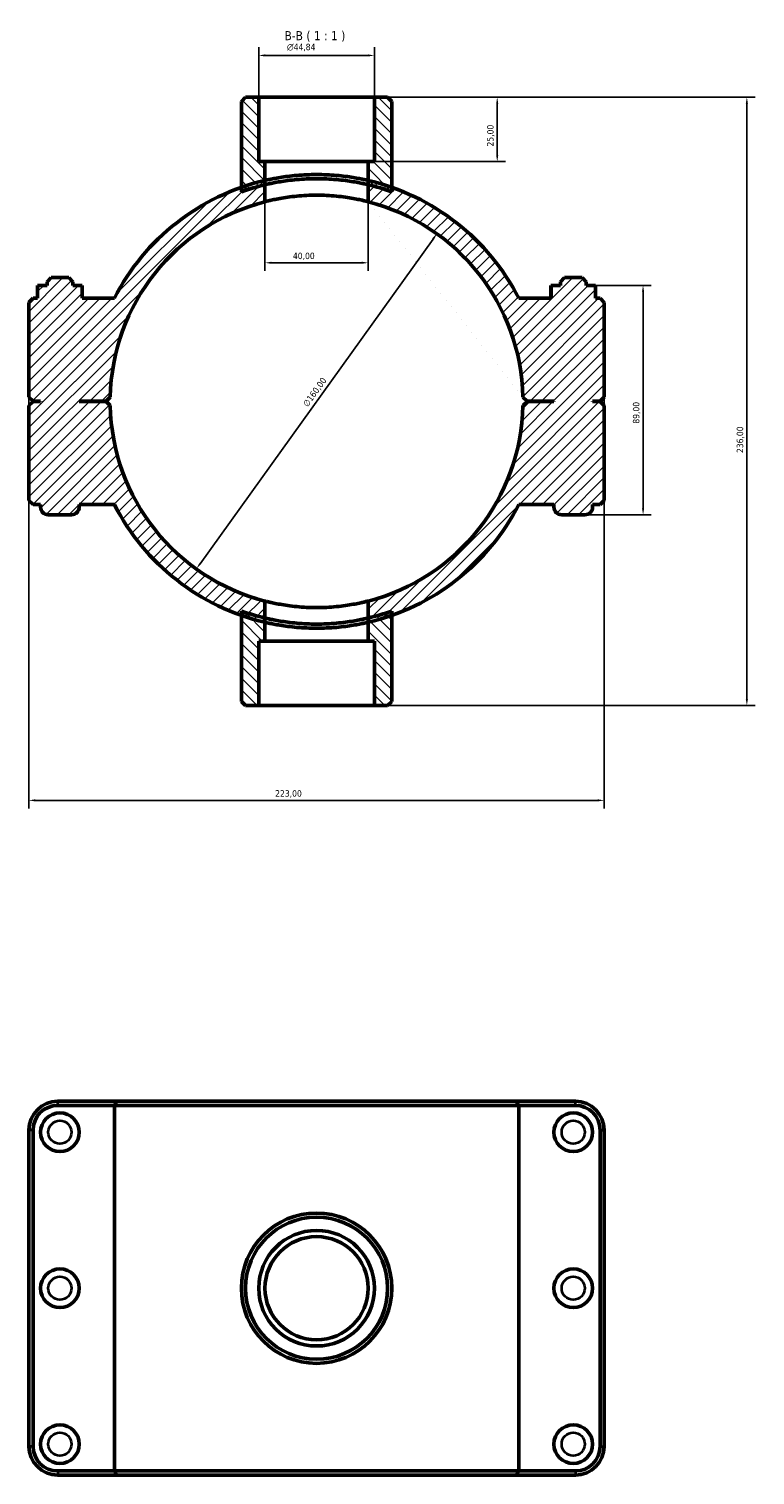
# Model space of a CAD drawing. Header units: millimetres. Extents: x 0 to 902, y -167 to 1184.
# Tile 6 of 6: x 315 to 596, y 623 to 1184. Entities that reach past the tile are written whole.
import ezdxf

# ---------------------------------------------------------------- set-up
doc = ezdxf.new("R2010")
doc.units = ezdxf.units.MM
for name, color, linetype, lineweight in [('Dimension (ISO)', 7, 'Continuous', 25), ('Hatch (ISO)', 7, 'Continuous', 18), ('Symbol (ISO)', 7, 'Continuous', 25), ('Visible (ISO)', 7, 'Continuous', 50), ('Visible Narrow (ISO)', 7, 'Continuous', 35)]:
    doc.layers.add(name, color=color, linetype=linetype, lineweight=lineweight)
doc.styles.add('Label Text (ISO)', font='tahoma.ttf')
doc.styles.add('Note Text (ISO)', font='tahoma.ttf')
doc.dimstyles.new('Default (ISO)', dxfattribs={"dimtxt": 2.5, "dimasz": 2.5, "dimexe": 3.175, "dimexo": 0, "dimgap": 0.762, "dimtad": 1, "dimrnd": 1e-08, "dimzin": 0, "dimtxsty": 'Note Text (ISO)', "dimcen": 0.09, "dimdle": 10, "dimclrd": 256, "dimclre": 256, "dimclrt": 232, "dimazin": 0, "dimtfac": 1.40208, "dimtmove": 0, "dimatfit": 3, "dimfxl": 1, "dimtolj": 1, "dimtzin": 0, "dimlwd": -1, "dimlwe": -1, "dimarcsym": 0})

# ---------------------------------------------------------------- blocks, each defined once
blk = doc.blocks.new('*D7')
at = {"layer": 'Defpoints', "color": 0, "transparency": 16777216}
for p in [(448.95, 1157.06), (446.53, 1132.06), (496.54, 1132.06)]:
    blk.add_point(p, dxfattribs=at)
at = {"layer": 'Dimension (ISO)', "transparency": 16777216}
for p, q in [((448.95, 1157.06), (499.72, 1157.06)), ((496.54, 1154.56), (496.54, 1134.56)), ((446.53, 1132.06), (499.72, 1132.06))]:
    blk.add_line(p, q, dxfattribs=at)
for points in [[(496.13, 1154.56), (496.96, 1154.56), (496.54, 1157.06)], [(496.13, 1134.56), (496.96, 1134.56), (496.54, 1132.06)]]:
    blk.add_solid(points, dxfattribs=at)
at = {"layer": 'Dimension (ISO)', "color": 232, "true_color": 0xca0064, "transparency": 16777216, "insert": (492.61, 1137.95), "char_height": 2.5, "attachment_point": 1, "rotation": 90, "style": 'Note Text (ISO)'}
blk.add_mtext('\\A1;25,00', dxfattribs=at)
blk = doc.blocks.new('*D8')
at = {"layer": 'Defpoints', "color": 0, "transparency": 16777216}
for p in [(404.11, 1173.27), (404.11, 1157.06), (448.95, 1157.06)]:
    blk.add_point(p, dxfattribs=at)
at = {"layer": 'Dimension (ISO)', "transparency": 16777216}
for p, q in [((404.11, 1157.06), (404.11, 1176.45)), ((446.45, 1173.27), (406.61, 1173.27)), ((448.95, 1157.06), (448.95, 1176.45))]:
    blk.add_line(p, q, dxfattribs=at)
for points in [[(406.61, 1173.69), (406.61, 1172.86), (404.11, 1173.27)], [(446.45, 1173.69), (446.45, 1172.86), (448.95, 1173.27)]]:
    blk.add_solid(points, dxfattribs=at)
at = {"layer": 'Dimension (ISO)', "color": 232, "true_color": 0xca0064, "transparency": 16777216, "insert": (415.04, 1177.8), "char_height": 2.5, "attachment_point": 1, "style": 'Note Text (ISO)'}
blk.add_mtext('\\A1;\\fAIGDT|b0|i0;\\H2.5000;\\ln\\fTahoma|b0|i0;\\H2.5000;44,84', dxfattribs=at)
blk = doc.blocks.new('*D9')
at = {"layer": 'Defpoints', "color": 0, "transparency": 16777216}
for p in [(473.15, 1104.08), (379.91, 974.04)]:
    blk.add_point(p, dxfattribs=at)
at = {"layer": 'Dimension (ISO)', "transparency": 16777216}
blk.add_line((381.37, 976.07), (471.69, 1102.04), dxfattribs=at)
blk.add_arc((426.53, 1039.06), 80, 52.0859, 75.5229, dxfattribs=at)
for points in [[(471.35, 1102.29), (472.03, 1101.8), (473.15, 1104.08)], [(381.03, 976.32), (381.71, 975.83), (379.91, 974.04)]]:
    blk.add_solid(points, dxfattribs=at)
at = {"layer": 'Dimension (ISO)', "color": 232, "true_color": 0xca0064, "transparency": 16777216, "insert": (421.01, 1038.18), "char_height": 2.5, "attachment_point": 1, "rotation": 54.3597, "style": 'Note Text (ISO)'}
blk.add_mtext('\\A1;∅160,00', dxfattribs=at)
blk = doc.blocks.new('*D10')
at = {"layer": 'Defpoints', "color": 0, "transparency": 16777216}
for p in [(534.66, 1084.06), (530.53, 995.06), (553.08, 995.06)]:
    blk.add_point(p, dxfattribs=at)
at = {"layer": 'Dimension (ISO)', "transparency": 16777216}
for p, q in [((534.66, 1084.06), (556.26, 1084.06)), ((553.08, 1081.56), (553.08, 997.56)), ((530.53, 995.06), (556.26, 995.06))]:
    blk.add_line(p, q, dxfattribs=at)
for points in [[(552.66, 1081.56), (553.5, 1081.56), (553.08, 1084.06)], [(552.66, 997.56), (553.5, 997.56), (553.08, 995.06)]]:
    blk.add_solid(points, dxfattribs=at)
at = {"layer": 'Dimension (ISO)', "color": 232, "true_color": 0xca0064, "transparency": 16777216, "insert": (549.14, 1030.42), "char_height": 2.5, "attachment_point": 1, "rotation": 90, "style": 'Note Text (ISO)'}
blk.add_mtext('\\A1;89,00', dxfattribs=at)
blk = doc.blocks.new('*D11')
at = {"layer": 'Defpoints', "color": 0, "transparency": 16777216}
for p in [(406.53, 1123.11), (446.53, 1123.11), (406.53, 1092.83)]:
    blk.add_point(p, dxfattribs=at)
at = {"layer": 'Dimension (ISO)', "transparency": 16777216}
for p, q in [((406.53, 1123.11), (406.53, 1089.66)), ((446.53, 1123.11), (446.53, 1089.66)), ((444.03, 1092.83), (409.03, 1092.83))]:
    blk.add_line(p, q, dxfattribs=at)
for points in [[(409.03, 1093.25), (409.03, 1092.42), (406.53, 1092.83)], [(444.03, 1093.25), (444.03, 1092.42), (446.53, 1092.83)]]:
    blk.add_solid(points, dxfattribs=at)
at = {"layer": 'Dimension (ISO)', "color": 232, "true_color": 0xca0064, "transparency": 16777216, "insert": (417.36, 1096.77), "char_height": 2.5, "attachment_point": 1, "style": 'Note Text (ISO)'}
blk.add_mtext('\\A1;40,00', dxfattribs=at)
blk = doc.blocks.new('*D12')
at = {"layer": 'Defpoints', "color": 0, "transparency": 16777216}
for p in [(448.95, 1157.06), (448.95, 921.06), (593.32, 921.06)]:
    blk.add_point(p, dxfattribs=at)
at = {"layer": 'Dimension (ISO)', "transparency": 16777216}
for p, q in [((448.95, 1157.06), (596.49, 1157.06)), ((593.32, 1154.56), (593.32, 923.56)), ((448.95, 921.06), (596.49, 921.06))]:
    blk.add_line(p, q, dxfattribs=at)
for points in [[(592.9, 1154.56), (593.73, 1154.56), (593.32, 1157.06)], [(592.9, 923.56), (593.73, 923.56), (593.32, 921.06)]]:
    blk.add_solid(points, dxfattribs=at)
at = {"layer": 'Dimension (ISO)', "color": 232, "true_color": 0xca0064, "transparency": 16777216, "insert": (589.38, 1019.01), "char_height": 2.5, "attachment_point": 1, "rotation": 90, "style": 'Note Text (ISO)'}
blk.add_mtext('\\A1;236,00', dxfattribs=at)
blk = doc.blocks.new('*D13')
at = {"layer": 'Defpoints', "color": 0, "transparency": 16777216}
for p in [(315.03, 1040.71), (538.03, 1040.71), (315.03, 884.27)]:
    blk.add_point(p, dxfattribs=at)
at = {"layer": 'Dimension (ISO)', "transparency": 16777216}
for p, q in [((315.03, 1040.71), (315.03, 881.1)), ((538.03, 1040.71), (538.03, 881.1)), ((535.53, 884.27), (317.53, 884.27))]:
    blk.add_line(p, q, dxfattribs=at)
for points in [[(317.53, 884.69), (317.53, 883.85), (315.03, 884.27)], [(535.53, 884.69), (535.53, 883.85), (538.03, 884.27)]]:
    blk.add_solid(points, dxfattribs=at)
at = {"layer": 'Dimension (ISO)', "color": 232, "true_color": 0xca0064, "transparency": 16777216, "insert": (410.48, 888.21), "char_height": 2.5, "attachment_point": 1, "style": 'Note Text (ISO)'}
blk.add_mtext('\\A1;223,00', dxfattribs=at)

msp = doc.modelspace()

# ---------------------------------------------------------------- hatches: boundary and pattern name
at = {"layer": 'Hatch (ISO)'}
h = msp.add_hatch(dxfattribs=at)
h.set_pattern_fill('ANSI31', color=256, scale=25.4, angle=90.00021, style=0)
h.set_pattern_definition([(135.0002, (0, 0), (-2.245056, -2.245072), [])])
edge = h.paths.add_edge_path()
edge.add_line((404.109, 1132.061), (404.109, 1157.061))
edge.add_line((404.109, 1157.061), (398.982, 1157.061))
edge.add_line((398.982, 1157.061), (397.382, 1155.461))
edge.add_line((397.382, 1155.461), (397.382, 1122.093))
edge.add_line((397.382, 1122.093), (397.382, 1120.395))
edge.add_ellipse((426.531, 1039.061), major_axis=(-29.149, 81.334), ratio=1, start_angle=353.66725, end_angle=360, ccw=False)
edge.add_line((406.531, 1123.114), (406.531, 1132.061))
edge.add_line((406.531, 1132.061), (404.109, 1132.061))
edge = h.paths.add_edge_path()
edge.add_line((448.954, 1157.061), (448.954, 1132.061))
edge.add_line((448.954, 1132.061), (446.531, 1132.061))
edge.add_line((446.531, 1132.061), (446.531, 1123.114))
edge.add_ellipse((426.531, 1039.061), major_axis=(20, 84.053), ratio=1, start_angle=353.66725, end_angle=360, ccw=False)
edge.add_line((455.68, 1120.395), (455.68, 1122.093))
edge.add_line((455.68, 1122.093), (455.68, 1155.461))
edge.add_line((455.68, 1155.461), (454.08, 1157.061))
edge.add_line((454.08, 1157.061), (448.954, 1157.061))
edge = h.paths.add_edge_path()
edge.add_line((406.531, 946.061), (406.531, 955.007))
edge.add_ellipse((426.531, 1039.061), major_axis=(-20, -84.053), ratio=1, start_angle=353.66725, end_angle=360, ccw=False)
edge.add_line((397.382, 957.726), (397.382, 956.029))
edge.add_line((397.382, 956.029), (397.382, 922.661))
edge.add_line((397.382, 922.661), (398.982, 921.061))
edge.add_line((398.982, 921.061), (404.109, 921.061))
edge.add_line((404.109, 921.061), (404.109, 946.061))
edge.add_line((404.109, 946.061), (406.531, 946.061))
edge = h.paths.add_edge_path()
edge.add_line((446.531, 955.007), (446.531, 946.061))
edge.add_line((446.531, 946.061), (448.954, 946.061))
edge.add_line((448.954, 946.061), (448.954, 921.061))
edge.add_line((448.954, 921.061), (454.08, 921.061))
edge.add_line((454.08, 921.061), (455.68, 922.661))
edge.add_line((455.68, 922.661), (455.68, 956.029))
edge.add_line((455.68, 956.029), (455.68, 957.726))
edge.add_ellipse((426.531, 1039.061), major_axis=(29.149, -81.334), ratio=1, start_angle=353.66725, end_angle=360, ccw=False)
h = msp.add_hatch(dxfattribs=at)
h.set_pattern_fill('ANSI31', color=256, scale=25.4, style=0)
h.set_pattern_definition([(45, (0, 0), (-2.245064, 2.245064), [])])
edge = h.paths.add_edge_path()
edge.add_line((536.431, 1039.111), (538.031, 1040.711))
edge.add_line((538.031, 1040.711), (538.031, 1077.461))
edge.add_line((538.031, 1077.461), (536.431, 1079.061))
edge.add_line((536.431, 1079.061), (534.665, 1079.061))
edge.add_line((534.665, 1079.061), (534.665, 1084.061))
edge.add_line((534.665, 1084.061), (531.031, 1084.061))
edge.add_line((531.031, 1084.061), (531.031, 1085.461))
edge.add_line((531.031, 1085.461), (529.431, 1087.061))
edge.add_line((529.431, 1087.061), (522.631, 1087.061))
edge.add_line((522.631, 1087.061), (521.031, 1085.461))
edge.add_line((521.031, 1085.461), (521.031, 1084.061))
edge.add_line((521.031, 1084.061), (517.398, 1084.061))
edge.add_line((517.398, 1084.061), (517.398, 1079.061))
edge.add_line((517.398, 1079.061), (504.915, 1079.061))
edge.add_ellipse((426.531, 1039.061), major_axis=(78.384, 40), ratio=1, start_angle=0, end_angle=43.62016)
edge.add_ellipse((426.531, 1039.061), major_axis=(29.149, 83.032), ratio=1, start_angle=0, end_angle=6.20759)
edge.add_line((446.531, 1124.758), (446.531, 1116.52))
edge.add_ellipse((426.531, 1039.061), major_axis=(20, 77.46), ratio=1, start_angle=285.65926, end_angle=360, ccw=False)
edge.add_line((506.514, 1040.711), (508.131, 1039.111))
edge.add_line((508.131, 1039.111), (518.531, 1039.111))
edge.add_line((518.531, 1039.111), (518.531, 1039.011))
edge.add_line((518.531, 1039.011), (508.131, 1039.011))
edge.add_line((508.131, 1039.011), (506.514, 1037.411))
edge.add_ellipse((426.531, 1039.061), major_axis=(79.983, -1.65), ratio=1, start_angle=285.65926, end_angle=360, ccw=False)
edge.add_line((446.531, 961.601), (446.531, 953.364))
edge.add_ellipse((426.531, 1039.061), major_axis=(20, -85.697), ratio=1, start_angle=0, end_angle=6.20759)
edge.add_ellipse((426.531, 1039.061), major_axis=(29.149, -83.032), ratio=1, start_angle=0, end_angle=43.62016)
edge.add_line((504.915, 999.061), (518.531, 999.061))
edge.add_line((518.531, 999.061), (518.531, 998.061))
edge.add_ellipse((521.531, 998.061), major_axis=(-3, 0), ratio=1, start_angle=0, end_angle=90)
edge.add_line((521.531, 995.061), (530.531, 995.061))
edge.add_ellipse((530.531, 998.061), major_axis=(0, -3), ratio=1, start_angle=0, end_angle=90)
edge.add_line((533.531, 998.061), (533.531, 999.061))
edge.add_line((533.531, 999.061), (536.431, 999.061))
edge.add_line((536.431, 999.061), (538.031, 1000.661))
edge.add_line((538.031, 1000.661), (538.031, 1037.411))
edge.add_line((538.031, 1037.411), (536.431, 1039.011))
edge.add_line((536.431, 1039.011), (533.531, 1039.011))
edge.add_line((533.531, 1039.011), (533.531, 1039.111))
edge.add_line((533.531, 1039.111), (536.431, 1039.111))
edge = h.paths.add_edge_path()
edge.add_line((315.031, 1040.711), (316.631, 1039.111))
edge.add_line((316.631, 1039.111), (319.531, 1039.111))
edge.add_line((319.531, 1039.111), (319.531, 1039.011))
edge.add_line((319.531, 1039.011), (316.631, 1039.011))
edge.add_line((316.631, 1039.011), (315.031, 1037.411))
edge.add_line((315.031, 1037.411), (315.031, 1000.661))
edge.add_line((315.031, 1000.661), (316.631, 999.061))
edge.add_line((316.631, 999.061), (319.531, 999.061))
edge.add_line((319.531, 999.061), (319.531, 998.061))
edge.add_ellipse((322.531, 998.061), major_axis=(-3, 0), ratio=1, start_angle=0, end_angle=90)
edge.add_line((322.531, 995.061), (331.531, 995.061))
edge.add_ellipse((331.531, 998.061), major_axis=(0, -3), ratio=1, start_angle=0, end_angle=90)
edge.add_line((334.531, 998.061), (334.531, 999.061))
edge.add_line((334.531, 999.061), (348.148, 999.061))
edge.add_ellipse((426.531, 1039.061), major_axis=(-78.384, -40), ratio=1, start_angle=0, end_angle=43.62016)
edge.add_ellipse((426.531, 1039.061), major_axis=(-29.149, -83.032), ratio=1, start_angle=0, end_angle=6.20759)
edge.add_line((406.531, 953.364), (406.531, 961.601))
edge.add_ellipse((426.531, 1039.061), major_axis=(-20, -77.46), ratio=1, start_angle=285.65926, end_angle=360, ccw=False)
edge.add_line((346.548, 1037.411), (344.931, 1039.011))
edge.add_line((344.931, 1039.011), (334.531, 1039.011))
edge.add_line((334.531, 1039.011), (334.531, 1039.111))
edge.add_line((334.531, 1039.111), (344.931, 1039.111))
edge.add_line((344.931, 1039.111), (346.548, 1040.711))
edge.add_ellipse((426.531, 1039.061), major_axis=(-79.983, 1.65), ratio=1, start_angle=285.65926, end_angle=360, ccw=False)
edge.add_line((406.531, 1116.52), (406.531, 1124.758))
edge.add_ellipse((426.531, 1039.061), major_axis=(-20, 85.697), ratio=1, start_angle=0, end_angle=6.20759)
edge.add_ellipse((426.531, 1039.061), major_axis=(-29.149, 83.032), ratio=1, start_angle=0, end_angle=43.62016)
edge.add_line((348.148, 1079.061), (335.665, 1079.061))
edge.add_line((335.665, 1079.061), (335.665, 1084.061))
edge.add_line((335.665, 1084.061), (332.031, 1084.061))
edge.add_line((332.031, 1084.061), (332.031, 1085.461))
edge.add_line((332.031, 1085.461), (330.431, 1087.061))
edge.add_line((330.431, 1087.061), (323.631, 1087.061))
edge.add_line((323.631, 1087.061), (322.031, 1085.461))
edge.add_line((322.031, 1085.461), (322.031, 1084.061))
edge.add_line((322.031, 1084.061), (318.398, 1084.061))
edge.add_line((318.398, 1084.061), (318.398, 1079.061))
edge.add_line((318.398, 1079.061), (316.631, 1079.061))
edge.add_line((316.631, 1079.061), (315.031, 1077.461))
edge.add_line((315.031, 1077.461), (315.031, 1040.711))

# ---------------------------------------------------------------- linework, layer by layer
at = {"layer": 'Visible (ISO)'}
for p, q in [((398.982, 1157.061), (397.382, 1155.461)), ((404.109, 1157.061), (398.982, 1157.061)), ((404.109, 1132.061), (404.109, 1157.061)), ((404.109, 1157.061), (448.954, 1157.061)), ((448.954, 1157.061), (448.954, 1132.061)), ((454.08, 1157.061), (448.954, 1157.061)), ((455.68, 1155.461), (454.08, 1157.061)), ((397.382, 1155.461), (397.382, 1120.395)), ((455.68, 1120.395), (455.68, 1155.461)), ((406.531, 1132.061), (404.109, 1132.061)), ((406.531, 1123.114), (406.531, 1132.061)), ((406.531, 1132.061), (446.531, 1132.061)), ((448.954, 1132.061), (446.531, 1132.061)), ((446.531, 1132.061), (446.531, 1123.114)), ((406.531, 1116.52), (406.531, 1124.758)), ((446.531, 1124.758), (446.531, 1116.52)), ((318.371, 1084.061), (318.398, 1084.061)), ((318.371, 1079.061), (318.371, 1084.061)), ((322.031, 1084.061), (318.398, 1084.061)), ((318.398, 1084.061), (318.398, 1079.061)), ((323.631, 1087.061), (322.031, 1085.461)), ((322.031, 1085.461), (322.031, 1084.061)), ((330.431, 1087.061), (323.631, 1087.061)), ((332.031, 1085.461), (330.431, 1087.061)), ((332.031, 1084.061), (332.031, 1085.461)), ((335.665, 1084.061), (332.031, 1084.061)), ((335.665, 1079.061), (335.665, 1084.061)), ((335.665, 1084.061), (335.691, 1084.061)), ((335.691, 1079.061), (335.691, 1084.061)), ((517.398, 1084.061), (517.371, 1084.061)), ((517.371, 1079.061), (517.371, 1084.061)), ((521.031, 1084.061), (517.398, 1084.061)), ((517.398, 1084.061), (517.398, 1079.061)), ((522.631, 1087.061), (521.031, 1085.461)), ((521.031, 1085.461), (521.031, 1084.061)), ((529.431, 1087.061), (522.631, 1087.061)), ((531.031, 1085.461), (529.431, 1087.061)), ((531.031, 1084.061), (531.031, 1085.461)), ((534.665, 1084.061), (531.031, 1084.061)), ((534.665, 1079.061), (534.665, 1084.061)), ((534.691, 1084.061), (534.665, 1084.061)), ((534.691, 1079.061), (534.691, 1084.061)), ((316.631, 1079.061), (315.031, 1077.461)), ((315.031, 1077.461), (315.031, 1040.711)), ((318.398, 1079.061), (316.631, 1079.061)), ((348.148, 1079.061), (335.665, 1079.061)), ((517.398, 1079.061), (504.915, 1079.061)), ((536.431, 1079.061), (534.665, 1079.061)), ((538.031, 1077.461), (536.431, 1079.061)), ((538.031, 1040.711), (538.031, 1077.461)), ((315.031, 1040.711), (316.631, 1039.111)), ((316.631, 1039.011), (315.031, 1037.411)), ((316.631, 1039.111), (319.531, 1039.111)), ((319.531, 1039.011), (316.631, 1039.011)), ((319.531, 1039.111), (319.531, 1039.011)), ((334.531, 1039.011), (334.531, 1039.111)), ((334.531, 1039.111), (344.931, 1039.111)), ((344.931, 1039.011), (334.531, 1039.011)), ((344.931, 1039.111), (346.548, 1040.711)), ((346.548, 1037.411), (344.931, 1039.011)), ((506.514, 1040.711), (508.131, 1039.111)), ((508.131, 1039.011), (506.514, 1037.411)), ((508.131, 1039.111), (518.531, 1039.111)), ((518.531, 1039.011), (508.131, 1039.011)), ((518.531, 1039.111), (518.531, 1039.011)), ((533.531, 1039.011), (533.531, 1039.111)), ((533.531, 1039.111), (536.431, 1039.111)), ((536.431, 1039.011), (533.531, 1039.011)), ((536.431, 1039.111), (538.031, 1040.711)), ((538.031, 1037.411), (536.431, 1039.011)), ((315.031, 1037.411), (315.031, 1000.661)), ((538.031, 1000.661), (538.031, 1037.411)), ((315.031, 1000.661), (316.631, 999.061)), ((316.631, 999.061), (319.531, 999.061)), ((319.531, 999.061), (319.531, 998.061)), ((334.531, 998.061), (334.531, 999.061)), ((334.531, 999.061), (348.148, 999.061)), ((504.915, 999.061), (518.531, 999.061)), ((518.531, 999.061), (518.531, 998.061)), ((533.531, 998.061), (533.531, 999.061)), ((533.531, 999.061), (536.431, 999.061)), ((536.431, 999.061), (538.031, 1000.661)), ((322.531, 995.061), (331.531, 995.061)), ((521.531, 995.061), (530.531, 995.061)), ((406.531, 953.364), (406.531, 961.601)), ((446.531, 961.601), (446.531, 953.364)), ((397.382, 957.726), (397.382, 922.661)), ((406.531, 946.061), (406.531, 955.007)), ((446.531, 955.007), (446.531, 946.061)), ((455.68, 922.661), (455.68, 957.726)), ((404.109, 921.061), (404.109, 946.061)), ((404.109, 946.061), (406.531, 946.061)), ((446.531, 946.061), (406.531, 946.061)), ((446.531, 946.061), (448.954, 946.061)), ((448.954, 946.061), (448.954, 921.061)), ((397.382, 922.661), (398.982, 921.061)), ((398.982, 921.061), (404.109, 921.061)), ((448.954, 921.061), (404.109, 921.061)), ((448.954, 921.061), (454.08, 921.061)), ((454.08, 921.061), (455.68, 922.661)), ((349.134, 767.501), (326.181, 767.501)), ((326.181, 765.901), (348.148, 765.901)), ((504.915, 765.901), (348.148, 765.901)), ((348.148, 624.101), (348.148, 765.901)), ((349.134, 767.501), (503.929, 767.501)), ((526.881, 767.501), (503.929, 767.501)), ((504.915, 765.901), (526.881, 765.901)), ((504.915, 624.101), (504.915, 765.901)), ((315.031, 756.351), (315.031, 633.651)), ((316.631, 633.651), (316.631, 756.351)), ((536.431, 756.351), (536.431, 633.651)), ((538.031, 633.651), (538.031, 756.351)), ((348.148, 624.101), (326.181, 624.101)), ((348.148, 624.101), (504.915, 624.101)), ((526.881, 624.101), (504.915, 624.101)), ((326.181, 622.501), (349.134, 622.501)), ((503.929, 622.501), (349.134, 622.501)), ((503.929, 622.501), (526.881, 622.501))]:
    msp.add_line(p, q, dxfattribs=at)
for centre, radius in [((327.031, 755.501), 7.5), ((526.031, 755.501), 7.5), ((426.531, 695.001), 29.149), ((426.531, 695.001), 27.549), ((426.531, 695.001), 22.422), ((426.531, 695.001), 20), ((327.031, 695.001), 7.5), ((526.031, 695.001), 7.5), ((327.031, 634.501), 7.5), ((526.031, 634.501), 7.5)]:
    msp.add_circle(centre, radius, dxfattribs=at)
for centre, radius, start, end in [((426.531, 1039.061), 88, 103.13656, 152.96431), ((426.531, 1039.061), 86.4, 103.38431, 109.71706), ((426.531, 1039.061), 88, 27.03569, 76.86344), ((426.531, 1039.061), 86.4, 70.28294, 76.61569), ((426.531, 1039.061), 80, 104.47751, 178.81826), ((426.531, 1039.061), 80, 1.18174, 75.52249), ((426.531, 1039.061), 80, 181.18174, 255.52249), ((426.531, 1039.061), 80, 284.47751, 358.81826), ((426.531, 1039.061), 88, 207.03569, 256.86344), ((426.531, 1039.061), 88, 283.13656, 332.96431), ((322.531, 998.061), 3, 180, 270), ((331.531, 998.061), 3, 270, 0), ((521.531, 998.061), 3, 180, 270), ((530.531, 998.061), 3, 270, 0), ((426.531, 1039.061), 86.4, 250.28294, 256.61569), ((426.531, 1039.061), 86.4, 283.38431, 289.71706), ((326.181, 756.351), 11.15, 90, 180), ((326.181, 756.351), 9.55, 90, 180), ((526.881, 756.351), 11.15, 0, 90), ((526.881, 756.351), 9.55, 0, 90), ((326.181, 633.651), 11.15, 180, 270), ((326.181, 633.651), 9.55, 180, 270), ((526.881, 633.651), 11.15, 270, 0), ((526.881, 633.651), 9.55, 270, 0)]:
    msp.add_arc(centre, radius, start, end, dxfattribs=at)
for points, knots in [([(406.531, 1124.758), (406.531, 1124.758), (406.652, 1124.786), (407.161, 1124.903), (407.548, 1124.99), (408.57, 1125.21), (409.205, 1125.341), (410.672, 1125.623), (411.504, 1125.773), (413.274, 1126.061), (414.275, 1126.21), (416.455, 1126.489), (417.634, 1126.619), (420.097, 1126.834), (421.382, 1126.919), (423.969, 1127.033), (425.271, 1127.061), (427.792, 1127.061), (429.094, 1127.033), (431.681, 1126.919), (432.966, 1126.834), (435.428, 1126.619), (436.608, 1126.489), (438.788, 1126.21), (439.788, 1126.061), (441.559, 1125.773), (442.39, 1125.623), (443.857, 1125.341), (444.493, 1125.21), (445.515, 1124.99), (445.902, 1124.903), (446.41, 1124.786), (446.531, 1124.758), (446.531, 1124.758)], [6.049805, 6.049805, 6.049805, 6.049805, 6.4279357, 6.4279357, 6.8060664, 6.8060664, 7.1841971, 7.1841971, 7.5623278, 7.5623278, 7.9404227, 7.9404227, 8.3185177, 8.3185177, 8.6966126, 8.6966126, 9.0747076, 9.0747076, 9.4528025, 9.4528025, 9.8308975, 9.8308975, 10.2089924, 10.2089924, 10.5870874, 10.5870874, 10.9652181, 10.9652181, 11.3433487, 11.3433487, 11.7214794, 11.7214794, 12.0996101, 12.0996101, 12.0996101, 12.0996101]), ([(406.531, 1123.114), (406.531, 1123.114), (406.652, 1123.143), (407.161, 1123.262), (407.548, 1123.351), (408.57, 1123.575), (409.205, 1123.709), (410.672, 1123.996), (411.504, 1124.149), (413.274, 1124.442), (414.275, 1124.594), (416.454, 1124.878), (417.634, 1125.01), (420.096, 1125.23), (421.381, 1125.317), (423.969, 1125.432), (425.271, 1125.461), (427.792, 1125.461), (429.094, 1125.432), (431.681, 1125.317), (432.966, 1125.23), (435.429, 1125.01), (436.608, 1124.878), (438.788, 1124.594), (439.788, 1124.442), (441.559, 1124.149), (442.39, 1123.996), (443.857, 1123.709), (444.493, 1123.575), (445.515, 1123.351), (445.902, 1123.262), (446.41, 1123.143), (446.531, 1123.114), (446.531, 1123.114)], [0, 0, 0, 0, 0.3781868, 0.3781868, 0.7563737, 0.7563737, 1.1345605, 1.1345605, 1.5127473, 1.5127473, 1.8908956, 1.8908956, 2.2690439, 2.2690439, 2.6471922, 2.6471922, 3.0253405, 3.0253405, 3.4034888, 3.4034888, 3.7816371, 3.7816371, 4.1597854, 4.1597854, 4.5379337, 4.5379337, 4.9161205, 4.9161205, 5.2943073, 5.2943073, 5.6724941, 5.6724941, 6.050681, 6.050681, 6.050681, 6.050681]), ([(446.531, 1116.52), (446.531, 1116.52), (446.41, 1116.552), (445.901, 1116.681), (445.514, 1116.778), (444.492, 1117.02), (443.856, 1117.166), (442.389, 1117.477), (441.558, 1117.642), (439.789, 1117.96), (438.789, 1118.124), (436.61, 1118.431), (435.431, 1118.574), (432.969, 1118.811), (431.683, 1118.905), (429.095, 1119.03), (427.793, 1119.061), (425.27, 1119.061), (423.967, 1119.03), (421.379, 1118.905), (420.094, 1118.811), (417.632, 1118.574), (416.453, 1118.431), (414.274, 1118.124), (413.274, 1117.96), (411.504, 1117.642), (410.673, 1117.477), (409.206, 1117.166), (408.571, 1117.02), (407.549, 1116.778), (407.161, 1116.681), (406.652, 1116.552), (406.531, 1116.52), (406.531, 1116.52)], [0, 0, 0, 0, 0.3784482, 0.3784482, 0.7568965, 0.7568965, 1.1353447, 1.1353447, 1.5137929, 1.5137929, 1.8921882, 1.8921882, 2.2705836, 2.2705836, 2.6489789, 2.6489789, 3.0273742, 3.0273742, 3.4057695, 3.4057695, 3.7841648, 3.7841648, 4.1625602, 4.1625602, 4.5409555, 4.5409555, 4.9194037, 4.9194037, 5.2978519, 5.2978519, 5.6763002, 5.6763002, 6.0547484, 6.0547484, 6.0547484, 6.0547484]), ([(406.531, 961.601), (406.531, 961.601), (406.652, 961.569), (407.161, 961.441), (407.549, 961.344), (408.571, 961.101), (409.206, 960.956), (410.673, 960.645), (411.504, 960.48), (413.274, 960.162), (414.274, 959.998), (416.453, 959.691), (417.632, 959.548), (420.094, 959.311), (421.379, 959.216), (423.967, 959.091), (425.27, 959.061), (427.793, 959.061), (429.095, 959.091), (431.683, 959.216), (432.969, 959.311), (435.431, 959.548), (436.61, 959.691), (438.789, 959.998), (439.789, 960.162), (441.558, 960.48), (442.389, 960.645), (443.856, 960.956), (444.492, 961.101), (445.514, 961.344), (445.901, 961.441), (446.41, 961.569), (446.531, 961.601), (446.531, 961.601)], [0, 0, 0, 0, 0.3784482, 0.3784482, 0.7568965, 0.7568965, 1.1353447, 1.1353447, 1.5137929, 1.5137929, 1.8921882, 1.8921882, 2.2705836, 2.2705836, 2.6489789, 2.6489789, 3.0273742, 3.0273742, 3.4057695, 3.4057695, 3.7841648, 3.7841648, 4.1625602, 4.1625602, 4.5409555, 4.5409555, 4.9194037, 4.9194037, 5.2978519, 5.2978519, 5.6763002, 5.6763002, 6.0547484, 6.0547484, 6.0547484, 6.0547484]), ([(406.531, 955.007), (406.531, 955.007), (406.652, 954.978), (407.161, 954.86), (407.548, 954.77), (408.57, 954.547), (409.205, 954.412), (410.672, 954.125), (411.504, 953.973), (413.274, 953.679), (414.275, 953.527), (416.454, 953.243), (417.634, 953.111), (420.096, 952.892), (421.381, 952.805), (423.969, 952.689), (425.271, 952.661), (427.792, 952.661), (429.094, 952.689), (431.681, 952.805), (432.966, 952.892), (435.429, 953.111), (436.608, 953.243), (438.788, 953.527), (439.788, 953.679), (441.559, 953.973), (442.39, 954.125), (443.857, 954.412), (444.493, 954.547), (445.515, 954.77), (445.902, 954.86), (446.41, 954.978), (446.531, 955.007), (446.531, 955.007)], [6.050681, 6.050681, 6.050681, 6.050681, 6.4288678, 6.4288678, 6.8070546, 6.8070546, 7.1852414, 7.1852414, 7.5634283, 7.5634283, 7.9415766, 7.9415766, 8.3197249, 8.3197249, 8.6978732, 8.6978732, 9.0760215, 9.0760215, 9.4541698, 9.4541698, 9.832318, 9.832318, 10.2104663, 10.2104663, 10.5886146, 10.5886146, 10.9668015, 10.9668015, 11.3449883, 11.3449883, 11.7231751, 11.7231751, 12.1013619, 12.1013619, 12.1013619, 12.1013619]), ([(446.531, 953.364), (446.531, 953.364), (446.41, 953.335), (445.902, 953.219), (445.515, 953.131), (444.493, 952.912), (443.857, 952.78), (442.39, 952.498), (441.559, 952.349), (439.788, 952.06), (438.788, 951.911), (436.608, 951.633), (435.428, 951.503), (432.966, 951.288), (431.681, 951.202), (429.094, 951.089), (427.792, 951.061), (425.271, 951.061), (423.969, 951.089), (421.382, 951.202), (420.097, 951.288), (417.634, 951.503), (416.455, 951.633), (414.275, 951.911), (413.274, 952.06), (411.504, 952.349), (410.672, 952.498), (409.205, 952.78), (408.57, 952.912), (407.548, 953.131), (407.161, 953.219), (406.652, 953.335), (406.531, 953.364), (406.531, 953.364)], [6.049805, 6.049805, 6.049805, 6.049805, 6.4279357, 6.4279357, 6.8060664, 6.8060664, 7.1841971, 7.1841971, 7.5623278, 7.5623278, 7.9404227, 7.9404227, 8.3185177, 8.3185177, 8.6966126, 8.6966126, 9.0747076, 9.0747076, 9.4528025, 9.4528025, 9.8308975, 9.8308975, 10.2089924, 10.2089924, 10.5870874, 10.5870874, 10.9652181, 10.9652181, 11.3433487, 11.3433487, 11.7214794, 11.7214794, 12.0996101, 12.0996101, 12.0996101, 12.0996101])]:
    msp.add_open_spline(points, degree=3, knots=knots, dxfattribs=at)
for points in [[(349.134, 767.501), (348.803, 766.968), (348.474, 766.435), (348.148, 765.901)], [(503.929, 767.501), (504.259, 766.968), (504.588, 766.435), (504.915, 765.901)], [(349.134, 622.501), (348.803, 623.034), (348.474, 623.567), (348.148, 624.101)], [(503.929, 622.501), (504.259, 623.034), (504.588, 623.567), (504.915, 624.101)]]:
    msp.add_open_spline(points, degree=3, dxfattribs=at)
at = {"layer": 'Visible Narrow (ISO)'}
for p, q in [((326.181, 765.981), (326.181, 767.421)), ((526.881, 765.981), (526.881, 767.421)), ((316.551, 756.351), (315.111, 756.351)), ((536.511, 756.351), (537.951, 756.351)), ((316.551, 633.651), (315.111, 633.651)), ((536.511, 633.651), (537.951, 633.651)), ((326.181, 624.021), (326.181, 622.581)), ((526.881, 624.021), (526.881, 622.581))]:
    msp.add_line(p, q, dxfattribs=at)
for centre in [(327.031, 755.501), (526.031, 755.501), (327.031, 695.001), (526.031, 695.001), (327.031, 634.501), (526.031, 634.501)]:
    msp.add_circle(centre, 4.5, dxfattribs=at)

# ---------------------------------------------------------------- texts
at = {"layer": 'Symbol (ISO)', "insert": (414.092, 1178.561), "char_height": 3.5, "attachment_point": 7, "style": 'Label Text (ISO)'}
msp.add_mtext('B-B ( 1 : 1 )', dxfattribs=at)

# ---------------------------------------------------------------- dimensions: what is measured, and where the dimension line sits
at = {"layer": 'Dimension (ISO)'}
dim = msp.add_linear_dim(base=(404.108718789, 1173.274014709), p1=(448.953718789, 1157.060728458), p2=(404.108718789, 1157.060728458), angle=180, text='\\fAIGDT|b0|i0;\\H2.5000;\\ln\\fTahoma|b0|i0;\\H2.5000;<>', dimstyle='Default (ISO)', override={"dimdec": 2, "dimtp": 0, "dimtm": 0, "dimtdec": 2, "dimtofl": 0, "dimatfit": 1}, dxfattribs=at)
dim.commit()
dim.dimension.update_dxf_attribs({"geometry": '*D8', "text_midpoint": (420.625718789, 1173.274014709), "dimtype": 160})
for base, p1, p2, angle, picture, middle in [((496.545, 1132.061), (448.954, 1157.061), (446.531, 1132.061), 90, '*D7', (496.545, 1142.061)), ((593.315, 921.061), (448.954, 1157.061), (448.954, 921.061), 90, '*D12', (593.315, 1024.061)), ((553.08, 995.061), (534.665, 1084.061), (530.531, 995.061), 270, '*D10', (553.08, 1034.561))]:
    dim = msp.add_linear_dim(base=base, p1=p1, p2=p2, angle=angle, dimstyle='Default (ISO)', override={"dimdec": 2, "dimtp": 0, "dimtm": 0, "dimtdec": 2, "dimtofl": 0, "dimatfit": 1}, dxfattribs=at)
    dim.commit()
    dim.dimension.update_dxf_attribs({"geometry": picture, "text_midpoint": middle, "dimtype": 160})
for base, p1, p2, picture, middle in [((406.531, 1092.832), (446.531, 1123.114), (406.531, 1123.114), '*D11', (421.531, 1092.832)), ((315.031, 884.271), (538.031, 1040.711), (315.031, 1040.711), '*D13', (415.531, 884.271))]:
    dim = msp.add_linear_dim(base=base, p1=p1, p2=p2, dimstyle='Default (ISO)', override={"dimdec": 2, "dimtp": 0, "dimtm": 0, "dimtdec": 2, "dimtofl": 0, "dimatfit": 1}, dxfattribs=at)
    dim.commit()
    dim.dimension.update_dxf_attribs({"geometry": picture, "text_midpoint": middle, "dimtype": 160})
dim = msp.add_diameter_dim_2p(p1=(379.914, 974.041), p2=(473.148, 1104.076), dimstyle='Default (ISO)', override={"dimdec": 2, "dimlfac": 0.99997, "dimtp": 0, "dimtm": 0, "dimtdec": 2, "dimatfit": 2}, dxfattribs=at)
dim.commit()
dim.dimension.update_dxf_attribs({"geometry": '*D9', "text_midpoint": (427.985, 1041.086), "dimtype": 163})

doc.saveas('drawing.dxf')
